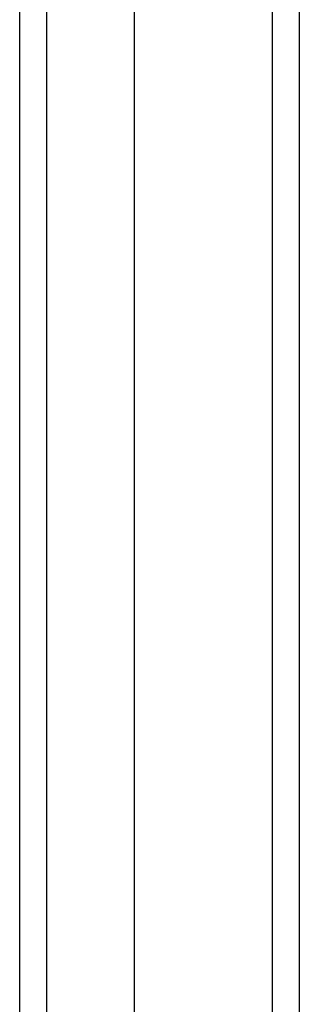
# Model space of a CAD drawing. Header units: inches. Extents: x 3 to 173, y 3 to 113.
# Tile 18 of 59: x 97.742 to 98.603, y 47.375 to 50.4. Entities that reach past the tile are written whole.
import ezdxf

# ---------------------------------------------------------------- set-up
doc = ezdxf.new("R2010")
doc.units = ezdxf.units.IN
doc.header["$LTSCALE"] = 10.4
doc.header["$MEASUREMENT"] = 0
doc.layers.add('Visible Edges(ANSI)', color=7, linetype='Continuous', lineweight=25)
doc.layers.add('Visible Tangent Edges(ANSI)', color=7, linetype='Continuous', lineweight=25)

msp = doc.modelspace()

# ---------------------------------------------------------------- linework, layer by layer
at = {"layer": 'Visible Edges(ANSI)'}
for p, q in [((98.60258, 44.43878), (98.60258, 74.0953)), ((97.74153, 73.28694), (97.74153, 45.24714)), ((98.09378, 73.28694), (98.09378, 45.24714))]:
    msp.add_line(p, q, dxfattribs=at)
at = {"layer": 'Visible Tangent Edges(ANSI)'}
for p, q in [((98.51907, 74.0953), (98.51907, 44.43878)), ((97.82504, 45.13281), (97.82504, 73.40126))]:
    msp.add_line(p, q, dxfattribs=at)

doc.saveas('drawing.dxf')
